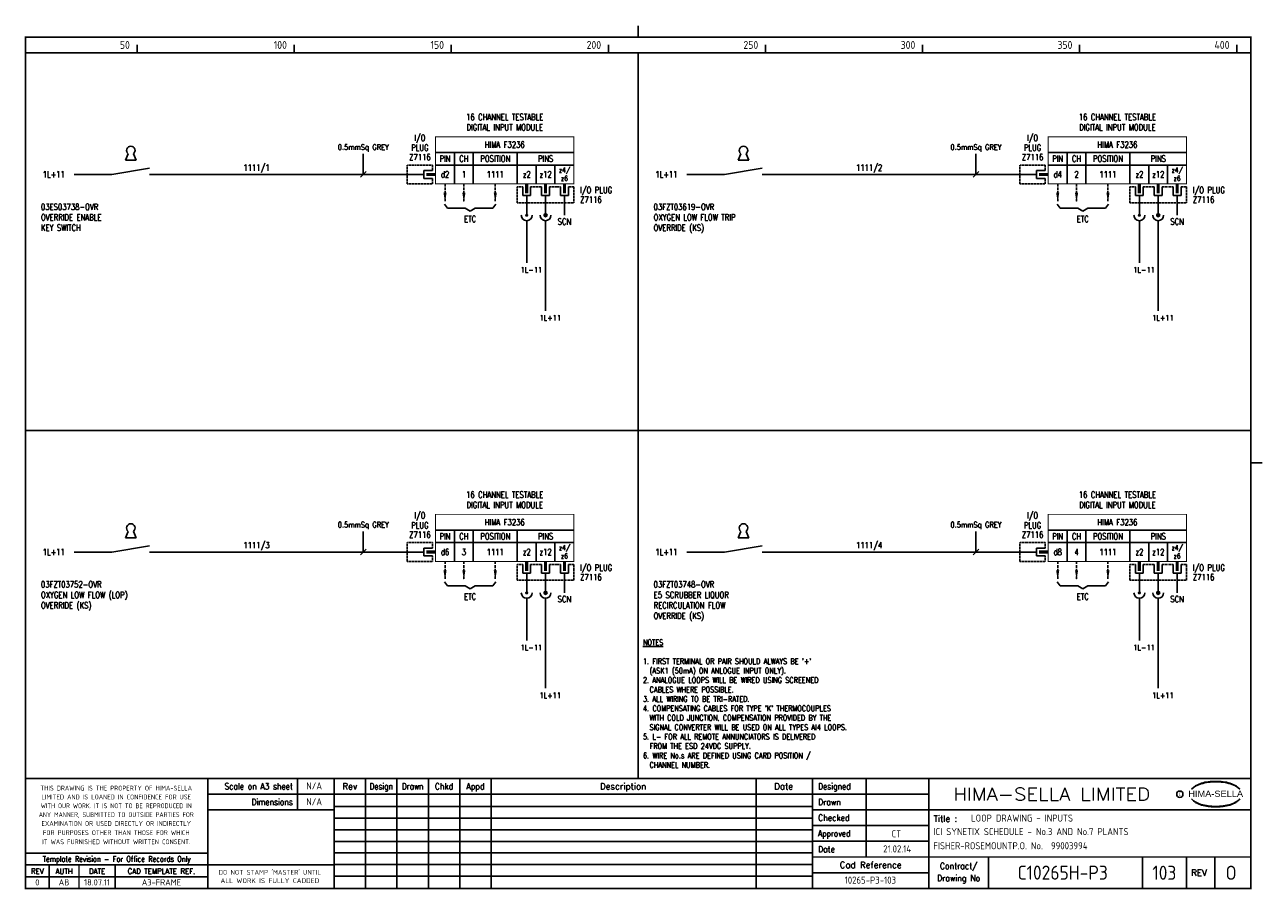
# Model space of a CAD drawing. Extents: x 14 to 408, y 0 to 275.
import ezdxf
from ezdxf.enums import TextEntityAlignment as Align

# ---------------------------------------------------------------- set-up
doc = ezdxf.new("R2010")
doc.units = 0
doc.header["$LTSCALE"] = 0.25
doc.header["$MEASUREMENT"] = 0
doc.linetypes.add('HIDDEN2', pattern=[4.7625, 3.175, -1.5875])
doc.layers.get('0').update_dxf_attribs({"color": 41, "linetype": 'CONTINUOUS'})
for name, color, linetype in [('00-DRG_FRAME', 12, 'CONTINUOUS'), ('01-DRAW', 7, 'CONTINUOUS'), ('051-TEXT', 2, 'CONTINUOUS'), ('117', 7, 'CONTINUOUS'), ('DES', 2, 'CONTINUOUS'), ('DIM', 3, 'CONTINUOUS'), ('LAB', 2, 'CONTINUOUS'), ('RACK', 2, 'CONTINUOUS'), ('SLOT', 2, 'CONTINUOUS'), ('SNA', 2, 'CONTINUOUS'), ('TEXT', 2, 'CONTINUOUS'), ('TPOL', 3, 'CONTINUOUS'), ('XR_FUNCTION', 2, 'CONTINUOUS')]:
    doc.layers.add(name, color=color, linetype=linetype)
doc.styles.add('ARIAL', font='ARIAL.TTF', dxfattribs={"height": 2.5})
doc.styles.add('FUNCTION', font='ROMANS.shx', dxfattribs={"width": 0.8, "height": 2.5})
doc.styles.add('ISO', font='iso.shx')
doc.styles.add('PINS', font='ROMANS.shx', dxfattribs={"width": 0.8, "height": 2.5})
doc.styles.add('RACK', font='ROMANS.shx', dxfattribs={"width": 0.8, "height": 2.5})
doc.styles.add('ROMAND', font='ROMAND')
doc.styles.add('ROMANS', font='romans.shx', dxfattribs={"width": 0.8})
doc.styles.add('SLOT', font='romans.shx', dxfattribs={"width": 0.8, "height": 2})
doc.styles.add('SYMBOL', font='ROMANS.shx', dxfattribs={"width": 0.8, "height": 20})

# ---------------------------------------------------------------- blocks, each defined once
blk = doc.blocks.new('A3-REVA')
at = {"layer": '051-TEXT', "style": 'ISO'}
for tag, p in [('DESIGNED', (292.01, 31.7)), ('A', (117.73, 27.28)), ('DES', (127.73, 27.28)), ('DRN', (137.73, 27.28)), ('CHKD', (147.73, 27.28)), ('APPD', (157.73, 27.28)), ('DATE', (256, 27.28)), ('DRAWN', (291.72, 26.77)), ('CHECKED', (291.72, 21.89)), ('APPD', (291.65, 16.79)), ('DATE', (291.92, 11.96))]:
    blk.add_attdef(tag, text='', height=2.25, dxfattribs=at).set_placement(p, align=Align.CENTER)
blk.add_attdef('DESCRIPTION', (165.03, 27.28), '', height=2.25, dxfattribs=at)
blk = doc.blocks.new('A3-TITLE')
at = {"layer": '051-TEXT', "style": 'ISO'}
blk.add_attdef('TITLE_1', (315.46, 21.78), '', height=2.25, dxfattribs=at)
for tag, p in [('DRGNO', (376.96, 3.24)), ('REV.', (398.2, 3.24))]:
    blk.add_attdef(tag, text='', height=4.5, dxfattribs=at).set_placement(p, align=Align.CENTER)
blk = doc.blocks.new('A3-CONTRACT')
at = {"layer": '051-TEXT', "color": 41, "style": 'ISO'}
for tag, height, p in [('SCALE', 2.25, (106.71, 31.82)), ('DIMS', 2.25, (106.71, 26.8)), ('CAD-REF', 2.25, (283.73, 1.84)), ('CONTRACT', 4.5, (344.94, 3.1))]:
    blk.add_attdef(tag, text='', height=height, dxfattribs=at).set_placement(p, align=Align.CENTER)
for tag, p in [('TITLE_2', (303.86, 17.28)), ('TITLE_3', (303.79, 12.78))]:
    blk.add_attdef(tag, p, '', height=2.25, dxfattribs=at)
blk = doc.blocks.new('KEY')
at = {"layer": '01-DRAW'}
for p, q in [((-0.375, -0.5), (-0.183, -0.038)), ((-0.375, -0.5), (0.375, -0.5)), ((0.375, -0.5), (0.183, -0.038))]:
    blk.add_line(p, q, dxfattribs=at)
blk.add_arc((0, 0.2), 0.3, 307.47703, 232.52297, dxfattribs=at)
blk = doc.blocks.new('F3236-01')
for p, q in [((44, 7), (0, 7)), ((6, 7), (6, -3)), ((12, 7), (12, -3)), ((26, 7), (26, -3)), ((-3.75, 0), (-9, 0)), ((-3.75, 1.25), (-3.75, -1.25)), ((-1, 1.25), (-3.75, 1.25)), ((44, 3), (0, 3)), ((32, 3), (32, -3)), ((38, 3), (38, -3)), ((-3.75, -1.25), (-1, -1.25)), ((27.75, -4), (27.75, -6.75)), ((27.75, -6.75), (30.25, -6.75)), ((29, -6.75), (29, -9)), ((30.25, -6.75), (30.25, -4)), ((33.75, -4), (33.75, -6.75)), ((33.75, -6.75), (36.25, -6.75)), ((35, -6.75), (35, -9)), ((36.25, -6.75), (36.25, -4)), ((39.75, -4), (39.75, -6.75)), ((39.75, -6.75), (42.25, -6.75)), ((41, -6.75), (41, -9)), ((42.25, -6.75), (42.25, -4)), ((41, -13), (41, -9))]:
    blk.add_line(p, q)
at = {"const_width": 0.3}
blk.add_lwpolyline([(44, 12), (0, 12), (0, -3), (44, -3)], close=True, dxfattribs=at)
at = {"color": 3, "linetype": 'HIDDEN2', "ltscale": 0.4}
for points in [[(-1, 1.25), (-1, 3), (-9, 3), (-9, -3), (-1, -3), (-1, -1.25)], [(27.75, -4), (26, -4), (26, -9), (44, -9), (44, -4), (42.25, -4)], [(33.75, -4), (30.25, -4)], [(39.75, -4), (36.25, -4)]]:
    blk.add_lwpolyline(points, dxfattribs=at)
blk.add_lwpolyline([(-3, 0, 1, 1, 0), (0, 0, 0.5, 0.5, 0)], format="xyseb")
at = {"const_width": 1}
for points in [[(29, -6), (29, -3)], [(35, -6), (35, -3)], [(41, -6), (41, -3)]]:
    blk.add_lwpolyline(points, dxfattribs=at)
at = {"layer": 'DES', "style": 'PINS', "width": 0.8, "flags": 1}
blk.add_attdef('DES1', (48, 14), '', height=1.5, dxfattribs=at)
at = {"layer": 'LAB', "style": 'PINS', "width": 0.8, "flags": 1}
blk.add_attdef('LAB1', text='', height=1.5, dxfattribs=at).set_placement((48, 2.5), align=Align.MIDDLE_LEFT)
at = {"layer": 'RACK', "style": 'RACK', "width": 0.8}
blk.add_attdef('SLOT', text='', height=2, dxfattribs=at).set_placement((19, 0), align=Align.MIDDLE)
at = {"layer": 'SLOT', "style": 'SLOT', "width": 0.8}
blk.add_attdef('ADD1', text='', height=2, dxfattribs=at).set_placement((9, 0), align=Align.MIDDLE)
at = {"layer": 'SNA', "style": 'SYMBOL', "width": 0.8, "flags": 1}
blk.add_attdef('SNA', (48, 8), '', height=1.5, dxfattribs=at)
at = {"layer": 'TEXT', "style": 'ROMANS', "width": 0.8}
for s, p in [('DIGITAL INPUT MODULE', (22, 14)), ('16 CHANNEL TESTABLE', (22, 17.25))]:
    blk.add_text(s, height=2, dxfattribs=at).set_placement(p, align=Align.CENTER)
for s, height, p in [('I/O', 2, (-5, 11.5)), ('PLUG', 2, (-5, 8.5)), ('HIMA F3236', 2, (22, 9.5)), ('Z7116', 2, (-5, 5.5)), ('PIN', 2, (3, 5)), ('CH', 2, (9, 5)), ('POSITION', 2, (19, 5)), ('PINS', 2, (35, 5)), ('d2', 2, (3, 0)), ('z2', 2, (29, 0)), ('z12', 2, (35, 0)), ('z4/', 1.6, (41, 1.25)), ('z6', 1.6, (41, -1.25)), ('SCN', 2, (41, -15))]:
    blk.add_text(s, height=height, dxfattribs=at).set_placement(p, align=Align.MIDDLE)
for s, p in [('I/O PLUG', (46, -5)), ('Z7116', (46, -8))]:
    blk.add_text(s, height=2, dxfattribs=at).set_placement(p, align=Align.MIDDLE_LEFT)
at = {"layer": 'TPOL', "style": 'PINS', "width": 0.8, "flags": 1}
blk.add_attdef('CN2', text='', height=1, dxfattribs=at).set_placement((-9, 0), align=Align.MIDDLE_LEFT)
at = {"layer": 'TPOL', "color": 2, "style": 'PINS', "width": 0.8}
blk.add_attdef('CN1', text='', height=2, dxfattribs=at).set_placement((3, 0), align=Align.MIDDLE)
at = {"layer": 'TPOL', "style": 'PINS', "width": 0.8, "flags": 1}
for tag, p in [('CN3', (29, -9)), ('CN4', (35, -9))]:
    blk.add_attdef(tag, text='', height=1, dxfattribs=at).set_placement(p, align=Align.BOTTOM_CENTER)
at = {"layer": 'XR_FUNCTION', "style": 'FUNCTION', "width": 0.8, "flags": 1}
blk.add_attdef('XR_FUNCTION', (48, 10), '', height=1.5, dxfattribs=at)
blk = doc.blocks.new('F3236-02')
for p, q in [((44, 7), (0, 7)), ((6, 7), (6, -3)), ((12, 7), (12, -3)), ((26, 7), (26, -3)), ((-3.75, 0), (-9, 0)), ((-3.75, 1.25), (-3.75, -1.25)), ((-1, 1.25), (-3.75, 1.25)), ((44, 3), (0, 3)), ((32, 3), (32, -3)), ((38, 3), (38, -3)), ((-3.75, -1.25), (-1, -1.25)), ((27.75, -4), (27.75, -6.75)), ((27.75, -6.75), (30.25, -6.75)), ((29, -6.75), (29, -9)), ((30.25, -6.75), (30.25, -4)), ((33.75, -4), (33.75, -6.75)), ((33.75, -6.75), (36.25, -6.75)), ((35, -6.75), (35, -9)), ((36.25, -6.75), (36.25, -4)), ((39.75, -4), (39.75, -6.75)), ((39.75, -6.75), (42.25, -6.75)), ((41, -6.75), (41, -9)), ((42.25, -6.75), (42.25, -4)), ((41, -13), (41, -9))]:
    blk.add_line(p, q)
at = {"const_width": 0.3}
blk.add_lwpolyline([(44, 12), (0, 12), (0, -3), (44, -3)], close=True, dxfattribs=at)
at = {"color": 3, "linetype": 'HIDDEN2', "ltscale": 0.4}
for points in [[(-1, 1.25), (-1, 3), (-9, 3), (-9, -3), (-1, -3), (-1, -1.25)], [(27.75, -4), (26, -4), (26, -9), (44, -9), (44, -4), (42.25, -4)], [(33.75, -4), (30.25, -4)], [(39.75, -4), (36.25, -4)]]:
    blk.add_lwpolyline(points, dxfattribs=at)
blk.add_lwpolyline([(-3, 0, 1, 1, 0), (0, 0, 0.5, 0.5, 0)], format="xyseb")
at = {"const_width": 1}
for points in [[(29, -6), (29, -3)], [(35, -6), (35, -3)], [(41, -6), (41, -3)]]:
    blk.add_lwpolyline(points, dxfattribs=at)
at = {"layer": 'DES', "style": 'PINS', "width": 0.8, "flags": 1}
blk.add_attdef('DES1', (48, 14), '', height=1.5, dxfattribs=at)
at = {"layer": 'LAB', "style": 'PINS', "width": 0.8, "flags": 1}
blk.add_attdef('LAB1', text='', height=1.5, dxfattribs=at).set_placement((48, 2.5), align=Align.MIDDLE_LEFT)
at = {"layer": 'RACK', "style": 'RACK', "width": 0.8}
blk.add_attdef('SLOT', text='', height=2, dxfattribs=at).set_placement((19, 0), align=Align.MIDDLE)
at = {"layer": 'SLOT', "style": 'SLOT', "width": 0.8}
blk.add_attdef('ADD1', text='', height=2, dxfattribs=at).set_placement((9, 0), align=Align.MIDDLE)
at = {"layer": 'SNA', "style": 'SYMBOL', "width": 0.8, "flags": 1}
blk.add_attdef('SNA', (48, 8), '', height=1.5, dxfattribs=at)
at = {"layer": 'TEXT', "style": 'ROMANS', "width": 0.8}
for s, p in [('DIGITAL INPUT MODULE', (22, 14)), ('16 CHANNEL TESTABLE', (22, 17.25))]:
    blk.add_text(s, height=2, dxfattribs=at).set_placement(p, align=Align.CENTER)
for s, height, p in [('I/O', 2, (-5, 11.5)), ('PLUG', 2, (-5, 8.5)), ('HIMA F3236', 2, (22, 9.5)), ('Z7116', 2, (-5, 5.5)), ('PIN', 2, (3, 5)), ('CH', 2, (9, 5)), ('POSITION', 2, (19, 5)), ('PINS', 2, (35, 5)), ('d4', 2, (3, 0)), ('z2', 2, (29, 0)), ('z12', 2, (35, 0)), ('z4/', 1.6, (41, 1.25)), ('z6', 1.6, (41, -1.25)), ('SCN', 2, (41, -15))]:
    blk.add_text(s, height=height, dxfattribs=at).set_placement(p, align=Align.MIDDLE)
for s, p in [('I/O PLUG', (46, -5)), ('Z7116', (46, -8))]:
    blk.add_text(s, height=2, dxfattribs=at).set_placement(p, align=Align.MIDDLE_LEFT)
at = {"layer": 'TPOL', "style": 'PINS', "width": 0.8, "flags": 1}
blk.add_attdef('CN2', text='', height=1, dxfattribs=at).set_placement((-9, 0), align=Align.MIDDLE_LEFT)
at = {"layer": 'TPOL', "color": 2, "style": 'PINS', "width": 0.8}
blk.add_attdef('CN1', text='', height=2, dxfattribs=at).set_placement((3, 0), align=Align.MIDDLE)
at = {"layer": 'TPOL', "style": 'PINS', "width": 0.8, "flags": 1}
for tag, p in [('CN3', (29, -9)), ('CN4', (35, -9))]:
    blk.add_attdef(tag, text='', height=1, dxfattribs=at).set_placement(p, align=Align.BOTTOM_CENTER)
at = {"layer": 'XR_FUNCTION', "style": 'FUNCTION', "width": 0.8, "flags": 1}
blk.add_attdef('XR_FUNCTION', (48, 10), '', height=1.5, dxfattribs=at)
blk = doc.blocks.new('F3236-04')
for p, q in [((44, 7), (0, 7)), ((6, 7), (6, -3)), ((12, 7), (12, -3)), ((26, 7), (26, -3)), ((-3.75, 0), (-9, 0)), ((-3.75, 1.25), (-3.75, -1.25)), ((-1, 1.25), (-3.75, 1.25)), ((44, 3), (0, 3)), ((32, 3), (32, -3)), ((38, 3), (38, -3)), ((-3.75, -1.25), (-1, -1.25)), ((27.75, -4), (27.75, -6.75)), ((27.75, -6.75), (30.25, -6.75)), ((29, -6.75), (29, -9)), ((30.25, -6.75), (30.25, -4)), ((33.75, -4), (33.75, -6.75)), ((33.75, -6.75), (36.25, -6.75)), ((35, -6.75), (35, -9)), ((36.25, -6.75), (36.25, -4)), ((39.75, -4), (39.75, -6.75)), ((39.75, -6.75), (42.25, -6.75)), ((41, -6.75), (41, -9)), ((42.25, -6.75), (42.25, -4)), ((41, -13), (41, -9))]:
    blk.add_line(p, q)
at = {"const_width": 0.3}
blk.add_lwpolyline([(44, 12), (0, 12), (0, -3), (44, -3)], close=True, dxfattribs=at)
at = {"color": 3, "linetype": 'HIDDEN2', "ltscale": 0.4}
for points in [[(-1, 1.25), (-1, 3), (-9, 3), (-9, -3), (-1, -3), (-1, -1.25)], [(27.75, -4), (26, -4), (26, -9), (44, -9), (44, -4), (42.25, -4)], [(33.75, -4), (30.25, -4)], [(39.75, -4), (36.25, -4)]]:
    blk.add_lwpolyline(points, dxfattribs=at)
blk.add_lwpolyline([(-3, 0, 1, 1, 0), (0, 0, 0.5, 0.5, 0)], format="xyseb")
at = {"const_width": 1}
for points in [[(29, -6), (29, -3)], [(35, -6), (35, -3)], [(41, -6), (41, -3)]]:
    blk.add_lwpolyline(points, dxfattribs=at)
at = {"layer": 'DES', "style": 'PINS', "width": 0.8, "flags": 1}
blk.add_attdef('DES1', (48, 14), '', height=1.5, dxfattribs=at)
at = {"layer": 'LAB', "style": 'PINS', "width": 0.8, "flags": 1}
blk.add_attdef('LAB1', text='', height=1.5, dxfattribs=at).set_placement((48, 2.5), align=Align.MIDDLE_LEFT)
at = {"layer": 'RACK', "style": 'RACK', "width": 0.8}
blk.add_attdef('SLOT', text='', height=2, dxfattribs=at).set_placement((19, 0), align=Align.MIDDLE)
at = {"layer": 'SLOT', "style": 'SLOT', "width": 0.8}
blk.add_attdef('ADD1', text='', height=2, dxfattribs=at).set_placement((9, 0), align=Align.MIDDLE)
at = {"layer": 'SNA', "style": 'SYMBOL', "width": 0.8, "flags": 1}
blk.add_attdef('SNA', (48, 8), '', height=1.5, dxfattribs=at)
at = {"layer": 'TEXT', "style": 'ROMANS', "width": 0.8}
for s, p in [('DIGITAL INPUT MODULE', (22, 14)), ('16 CHANNEL TESTABLE', (22, 17.25))]:
    blk.add_text(s, height=2, dxfattribs=at).set_placement(p, align=Align.CENTER)
for s, height, p in [('I/O', 2, (-5, 11.5)), ('PLUG', 2, (-5, 8.5)), ('HIMA F3236', 2, (22, 9.5)), ('Z7116', 2, (-5, 5.5)), ('PIN', 2, (3, 5)), ('CH', 2, (9, 5)), ('POSITION', 2, (19, 5)), ('PINS', 2, (35, 5)), ('d8', 2, (3, 0)), ('z2', 2, (29, 0)), ('z12', 2, (35, 0)), ('z4/', 1.6, (41, 1.25)), ('z6', 1.6, (41, -1.25)), ('SCN', 2, (41, -15))]:
    blk.add_text(s, height=height, dxfattribs=at).set_placement(p, align=Align.MIDDLE)
for s, p in [('I/O PLUG', (46, -5)), ('Z7116', (46, -8))]:
    blk.add_text(s, height=2, dxfattribs=at).set_placement(p, align=Align.MIDDLE_LEFT)
at = {"layer": 'TPOL', "style": 'PINS', "width": 0.8, "flags": 1}
blk.add_attdef('CN2', text='', height=1, dxfattribs=at).set_placement((-9, 0), align=Align.MIDDLE_LEFT)
at = {"layer": 'TPOL', "color": 2, "style": 'PINS', "width": 0.8}
blk.add_attdef('CN1', text='', height=2, dxfattribs=at).set_placement((3, 0), align=Align.MIDDLE)
at = {"layer": 'TPOL', "style": 'PINS', "width": 0.8, "flags": 1}
for tag, p in [('CN3', (29, -9)), ('CN4', (35, -9))]:
    blk.add_attdef(tag, text='', height=1, dxfattribs=at).set_placement(p, align=Align.BOTTOM_CENTER)
at = {"layer": 'XR_FUNCTION', "style": 'FUNCTION', "width": 0.8, "flags": 1}
blk.add_attdef('XR_FUNCTION', (48, 10), '', height=1.5, dxfattribs=at)
blk = doc.blocks.new('F3236-03')
for p, q in [((44, 7), (0, 7)), ((6, 7), (6, -3)), ((12, 7), (12, -3)), ((26, 7), (26, -3)), ((-3.75, 0), (-9, 0)), ((-3.75, 1.25), (-3.75, -1.25)), ((-1, 1.25), (-3.75, 1.25)), ((44, 3), (0, 3)), ((32, 3), (32, -3)), ((38, 3), (38, -3)), ((-3.75, -1.25), (-1, -1.25)), ((27.75, -4), (27.75, -6.75)), ((27.75, -6.75), (30.25, -6.75)), ((29, -6.75), (29, -9)), ((30.25, -6.75), (30.25, -4)), ((33.75, -4), (33.75, -6.75)), ((33.75, -6.75), (36.25, -6.75)), ((35, -6.75), (35, -9)), ((36.25, -6.75), (36.25, -4)), ((39.75, -4), (39.75, -6.75)), ((39.75, -6.75), (42.25, -6.75)), ((41, -6.75), (41, -9)), ((42.25, -6.75), (42.25, -4)), ((41, -13), (41, -9))]:
    blk.add_line(p, q)
at = {"const_width": 0.3}
blk.add_lwpolyline([(44, 12), (0, 12), (0, -3), (44, -3)], close=True, dxfattribs=at)
at = {"color": 3, "linetype": 'HIDDEN2', "ltscale": 0.4}
for points in [[(-1, 1.25), (-1, 3), (-9, 3), (-9, -3), (-1, -3), (-1, -1.25)], [(27.75, -4), (26, -4), (26, -9), (44, -9), (44, -4), (42.25, -4)], [(33.75, -4), (30.25, -4)], [(39.75, -4), (36.25, -4)]]:
    blk.add_lwpolyline(points, dxfattribs=at)
blk.add_lwpolyline([(-3, 0, 1, 1, 0), (0, 0, 0.5, 0.5, 0)], format="xyseb")
at = {"const_width": 1}
for points in [[(29, -6), (29, -3)], [(35, -6), (35, -3)], [(41, -6), (41, -3)]]:
    blk.add_lwpolyline(points, dxfattribs=at)
at = {"layer": 'DES', "style": 'PINS', "width": 0.8, "flags": 1}
blk.add_attdef('DES1', (48, 14), '', height=1.5, dxfattribs=at)
at = {"layer": 'LAB', "style": 'PINS', "width": 0.8, "flags": 1}
blk.add_attdef('LAB1', text='', height=1.5, dxfattribs=at).set_placement((48, 2.5), align=Align.MIDDLE_LEFT)
at = {"layer": 'RACK', "style": 'RACK', "width": 0.8}
blk.add_attdef('SLOT', text='', height=2, dxfattribs=at).set_placement((19, 0), align=Align.MIDDLE)
at = {"layer": 'SLOT', "style": 'SLOT', "width": 0.8}
blk.add_attdef('ADD1', text='', height=2, dxfattribs=at).set_placement((9, 0), align=Align.MIDDLE)
at = {"layer": 'SNA', "style": 'SYMBOL', "width": 0.8, "flags": 1}
blk.add_attdef('SNA', (48, 8), '', height=1.5, dxfattribs=at)
at = {"layer": 'TEXT', "style": 'ROMANS', "width": 0.8}
for s, p in [('DIGITAL INPUT MODULE', (22, 14)), ('16 CHANNEL TESTABLE', (22, 17.25))]:
    blk.add_text(s, height=2, dxfattribs=at).set_placement(p, align=Align.CENTER)
for s, height, p in [('I/O', 2, (-5, 11.5)), ('PLUG', 2, (-5, 8.5)), ('HIMA F3236', 2, (22, 9.5)), ('Z7116', 2, (-5, 5.5)), ('PIN', 2, (3, 5)), ('CH', 2, (9, 5)), ('POSITION', 2, (19, 5)), ('PINS', 2, (35, 5)), ('d6', 2, (3, 0)), ('z2', 2, (29, 0)), ('z12', 2, (35, 0)), ('z4/', 1.6, (41, 1.25)), ('z6', 1.6, (41, -1.25)), ('SCN', 2, (41, -15))]:
    blk.add_text(s, height=height, dxfattribs=at).set_placement(p, align=Align.MIDDLE)
for s, p in [('I/O PLUG', (46, -5)), ('Z7116', (46, -8))]:
    blk.add_text(s, height=2, dxfattribs=at).set_placement(p, align=Align.MIDDLE_LEFT)
at = {"layer": 'TPOL', "style": 'PINS', "width": 0.8, "flags": 1}
blk.add_attdef('CN2', text='', height=1, dxfattribs=at).set_placement((-9, 0), align=Align.MIDDLE_LEFT)
at = {"layer": 'TPOL', "color": 2, "style": 'PINS', "width": 0.8}
blk.add_attdef('CN1', text='', height=2, dxfattribs=at).set_placement((3, 0), align=Align.MIDDLE)
at = {"layer": 'TPOL', "style": 'PINS', "width": 0.8, "flags": 1}
for tag, p in [('CN3', (29, -9)), ('CN4', (35, -9))]:
    blk.add_attdef(tag, text='', height=1, dxfattribs=at).set_placement(p, align=Align.BOTTOM_CENTER)
at = {"layer": 'XR_FUNCTION', "style": 'FUNCTION', "width": 0.8, "flags": 1}
blk.add_attdef('XR_FUNCTION', (48, 10), '', height=1.5, dxfattribs=at)

msp = doc.modelspace()

# ---------------------------------------------------------------- linework, layer by layer
at = {"layer": '00-DRG_FRAME'}
for p, q in [((50, 266.5), (50, 269)), ((100, 266.5), (100, 269)), ((150, 266.5), (150, 269)), ((200, 266.5), (200, 269)), ((250, 266.5), (250, 269)), ((300, 266.5), (300, 269)), ((350, 266.5), (350, 269)), ((400, 266.5), (400, 269)), ((101.01, 35.5), (101.01, 25.5)), ((122.7, 35.5), (122.7, 0.5)), ((132.7, 0.5), (132.7, 35.5)), ((142.7, 0.5), (142.7, 35.5)), ((152.7, 35.5), (152.7, 0.5)), ((162.7, 35.5), (162.7, 0.5)), ((247, 35.5), (247, 0.5)), ((282, 35.5), (282, 10.5)), ((265, 30.5), (302, 30.5)), ((265, 26.59), (112.7, 26.59)), ((302, 25.5), (265, 25.5)), ((265, 22.89), (112.7, 22.89)), ((265, 20.5), (302, 20.5)), ((265, 19.19), (112.7, 19.19)), ((265, 15.49), (112.7, 15.49)), ((302, 15.5), (265, 15.5)), ((265, 11.79), (112.7, 11.79)), ((265, 8.09), (112.7, 8.09)), ((321, 10.5), (321, 0.5)), ((370, 10.5), (370, 0.5)), ((384, 0.5), (384, 10.5)), ((393, 10.5), (393, 0.5)), ((72.5, 4.25), (14.5, 4.25)), ((265, 4.39), (112.7, 4.39)), ((302, 5.5), (265, 5.5))]:
    msp.add_line(p, q, dxfattribs=at)
at = {"layer": '00-DRG_FRAME', "const_width": 0.5}
for points in [[(209.5, 271.5), (209.5, 275.18)], [(209.5, 271.5), (209.5, 275.18)], [(14.5, 266.5), (404.5, 266.5)], [(209.5, 35.5), (209.5, 266.5)], [(14.5, 146.31), (404.5, 146.31)], [(404.5, 136), (408.18, 136)], [(404.5, 35.5), (14.5, 35.5)], [(72.5, 0.5), (72.5, 35.5)], [(112.7, 0.5), (112.7, 35.5)], [(265, 35.5), (265, 0.5)], [(302, 0.5), (302, 35.5)], [(265, 30.5), (72.5, 30.5)], [(112.7, 25.5), (72.5, 25.5)], [(404.5, 25.5), (302, 25.5)], [(14.5, 11.75), (72.5, 11.75)], [(14.5, 8), (72.5, 8)], [(22, 0.5), (22, 8)], [(31.5, 0.5), (31.5, 8)], [(43, 0.5), (43, 8)], [(112.7, 8), (72.5, 8)], [(265, 10.5), (404.5, 10.5)]]:
    msp.add_lwpolyline(points, dxfattribs=at)
msp.add_lwpolyline([(14.5, 0.5), (404.5, 0.5), (404.5, 271.5), (14.5, 271.5)], close=True, dxfattribs=at)
at = {"layer": '00-DRG_FRAME', "color": 3}
msp.add_circle((381.88, 30.5), 1, dxfattribs=at)
for centre, radius, start, end in [((390.6, 26.83), 7.24, 106.0532, 133.5024), ((390.88, 27.01), 7.3, 130.419, 136.057), ((390.11, 28.1), 5.98, 122.244, 131.6154), ((389.75, 28.78), 5.21, 111.8206, 122.8668), ((391.78, 24.7), 9.76, 107.5931, 113.9452), ((393.1, 18.5), 15.94, 89.2698, 106.3911), ((392.1, 23.52), 10.99, 96.0146, 107.3203), ((393.29, 16.31), 18.28, 92.8917, 97.3734), ((393.24, 18.86), 15.73, 89.7805, 93.1738), ((393.36, 18.86), 15.73, 86.8262, 90.2195), ((393.51, 18.5), 15.94, 73.6089, 90.7302), ((393.31, 16.31), 18.28, 82.6266, 87.1083), ((394.51, 23.52), 10.99, 72.6797, 83.9854), ((394.83, 24.7), 9.76, 66.0548, 72.4069), ((396, 26.83), 7.24, 46.4976, 73.9468), ((396.85, 28.78), 5.21, 57.1332, 68.1794), ((396.49, 28.1), 5.98, 48.3846, 57.756), ((395.73, 27.01), 7.3, 43.943, 49.581), ((390.88, 34.04), 7.3, 223.943, 229.581), ((390.6, 34.23), 7.24, 226.4976, 253.9468), ((390.11, 32.96), 5.98, 228.3846, 237.756), ((389.75, 32.28), 5.21, 237.1332, 248.1794), ((396, 34.23), 7.24, 286.0532, 313.5024), ((396.85, 32.28), 5.21, 291.8206, 302.8668), ((396.49, 32.96), 5.98, 302.244, 311.6154), ((395.73, 34.04), 7.3, 310.419, 316.057), ((391.78, 36.36), 9.76, 246.0548, 252.4069), ((393.1, 42.56), 15.94, 253.6089, 270.7302), ((392.1, 37.54), 10.99, 252.6797, 263.9854), ((393.29, 44.75), 18.28, 262.6266, 267.1083), ((393.24, 42.19), 15.73, 266.8262, 270.2195), ((393.51, 42.56), 15.94, 269.2698, 286.3911), ((393.36, 42.19), 15.73, 269.7805, 273.1738), ((393.31, 44.75), 18.28, 272.8917, 277.3734), ((394.51, 37.54), 10.99, 276.0146, 287.3203), ((394.83, 36.36), 9.76, 287.5931, 293.9452)]:
    msp.add_arc(centre, radius, start, end, dxfattribs=at)
at = {"layer": '01-DRAW'}
for p, q in [((136.01, 227.79), (54, 227.79)), ((331.01, 227.79), (249, 227.79)), ((147.81, 218.34), (148.78, 217.04)), ((148.78, 217.04), (154.39, 217.04)), ((154.39, 217.04), (156.01, 216.07)), ((157.63, 217.04), (156.01, 216.07)), ((157.63, 217.04), (163.24, 217.04)), ((164.21, 218.34), (163.24, 217.04)), ((174, 218.79), (174, 214.79)), ((180, 218.79), (180, 214.79)), ((180, 218.79), (180, 214.79)), ((342.81, 218.34), (343.78, 217.04)), ((343.78, 217.04), (349.39, 217.04)), ((349.39, 217.04), (351.01, 216.07)), ((352.63, 217.04), (351.01, 216.07)), ((352.63, 217.04), (358.24, 217.04)), ((359.21, 218.34), (358.24, 217.04)), ((369, 218.79), (369, 214.79)), ((375, 218.79), (375, 214.79)), ((375, 218.79), (375, 214.79)), ((174, 213.06), (174, 199.66)), ((180, 213.06), (180, 184.4)), ((180, 213.06), (180, 184.4)), ((369, 213.06), (369, 199.66)), ((375, 213.06), (375, 184.4)), ((375, 213.06), (375, 184.4)), ((136.01, 107.59), (54, 107.59)), ((331.01, 107.59), (249, 107.59)), ((174, 98.59), (174, 94.59)), ((180, 98.59), (180, 94.59)), ((180, 98.59), (180, 94.59)), ((369, 98.59), (369, 94.59)), ((375, 98.59), (375, 94.59)), ((375, 98.59), (375, 94.59)), ((147.81, 98.15), (148.78, 96.85)), ((148.78, 96.85), (154.39, 96.85)), ((154.39, 96.85), (156.01, 95.88)), ((157.63, 96.85), (156.01, 95.88)), ((157.63, 96.85), (163.24, 96.85)), ((164.21, 98.15), (163.24, 96.85)), ((342.81, 98.15), (343.78, 96.85)), ((343.78, 96.85), (349.39, 96.85)), ((349.39, 96.85), (351.01, 95.88)), ((352.63, 96.85), (351.01, 95.88)), ((352.63, 96.85), (358.24, 96.85)), ((359.21, 98.15), (358.24, 96.85)), ((174, 92.87), (174, 79.47)), ((180, 92.87), (180, 64.21)), ((180, 92.87), (180, 64.21)), ((369, 92.87), (369, 79.47)), ((375, 92.87), (375, 64.21)), ((375, 92.87), (375, 64.21))]:
    msp.add_line(p, q, dxfattribs=at)
at = {"layer": '01-DRAW', "linetype": 'HIDDEN2'}
for p, q in [((148.01, 224.79), (148.01, 218.95)), ((154.01, 224.79), (154.01, 218.95)), ((164.01, 224.79), (164.01, 218.95)), ((343.01, 224.79), (343.01, 218.95)), ((349.01, 224.79), (349.01, 218.95)), ((359.01, 224.79), (359.01, 218.95)), ((148.01, 104.59), (148.01, 98.76)), ((154.01, 104.59), (154.01, 98.76)), ((164.01, 104.59), (164.01, 98.76)), ((343.01, 104.59), (343.01, 98.76)), ((349.01, 104.59), (349.01, 98.76)), ((359.01, 104.59), (359.01, 98.76))]:
    msp.add_line(p, q, dxfattribs=at)
at = {"layer": '01-DRAW', "const_width": 0.5}
for points in [[(173.75, 214.79, 1), (174.25, 214.79, 1)], [(179.75, 214.79, 1), (180.25, 214.79, 1)], [(368.75, 214.79, 1), (369.25, 214.79, 1)], [(374.75, 214.79, 1), (375.25, 214.79, 1)], [(173.75, 94.59, 1), (174.25, 94.59, 1)], [(179.75, 94.59, 1), (180.25, 94.59, 1)], [(368.75, 94.59, 1), (369.25, 94.59, 1)], [(374.75, 94.59, 1), (375.25, 94.59, 1)]]:
    msp.add_lwpolyline(points, format="xyb", close=True, dxfattribs=at)
at = {"layer": '01-DRAW'}
for centre, radius in [((180, 214.79), 0.475), ((180, 214.79), 0.389), ((180, 214.79), 0.302), ((180, 214.79), 0.216), ((180, 214.79), 0.13), ((180, 214.79), 0.0432), ((375, 214.79), 0.475), ((375, 214.79), 0.389), ((375, 214.79), 0.302), ((375, 214.79), 0.216), ((375, 214.79), 0.13), ((375, 214.79), 0.0432), ((180, 94.59), 0.475), ((180, 94.59), 0.389), ((180, 94.59), 0.302), ((180, 94.59), 0.216), ((180, 94.59), 0.13), ((180, 94.59), 0.0432), ((375, 94.59), 0.475), ((375, 94.59), 0.389), ((375, 94.59), 0.302), ((375, 94.59), 0.216), ((375, 94.59), 0.13), ((375, 94.59), 0.0432)]:
    msp.add_circle(centre, radius, dxfattribs=at)
for centre in [(174, 214.79), (180, 214.79), (180, 214.79), (369, 214.79), (375, 214.79), (375, 214.79), (174, 94.59), (180, 94.59), (180, 94.59), (369, 94.59), (375, 94.59), (375, 94.59)]:
    msp.add_arc(centre, 1.73, 180, 0, dxfattribs=at)
for points in [[(148.52, 221.98), (147.51, 221.98), (148.01, 218.95)], [(154.52, 221.98), (153.51, 221.98), (154.01, 218.95)], [(164.52, 221.98), (163.51, 221.98), (164.01, 218.95)], [(343.52, 221.98), (342.51, 221.98), (343.01, 218.95)], [(349.52, 221.98), (348.51, 221.98), (349.01, 218.95)], [(359.52, 221.98), (358.51, 221.98), (359.01, 218.95)], [(148.52, 101.79), (147.51, 101.79), (148.01, 98.76)], [(154.52, 101.79), (153.51, 101.79), (154.01, 98.76)], [(164.52, 101.79), (163.51, 101.79), (164.01, 98.76)], [(343.52, 101.79), (342.51, 101.79), (343.01, 98.76)], [(349.52, 101.79), (348.51, 101.79), (349.01, 98.76)], [(359.52, 101.79), (358.51, 101.79), (359.01, 98.76)]]:
    msp.add_solid(points, dxfattribs=at)
at = {"layer": '117'}
for p, q in [((42, 227.79), (54, 229.79)), ((237, 227.79), (249, 229.79)), ((42, 227.79), (30, 227.79)), ((237, 227.79), (225, 227.79)), ((42, 107.59), (30, 107.59)), ((42, 107.59), (54, 109.59)), ((237, 107.59), (225, 107.59)), ((237, 107.59), (249, 109.59))]:
    msp.add_line(p, q, dxfattribs=at)
at = {"layer": 'DIM'}
for p, q in [((122, 227.79), (122, 234.33)), ((317, 227.79), (317, 234.33)), ((121.1, 226.89), (122.9, 228.69)), ((316.1, 226.89), (317.9, 228.69)), ((122, 107.59), (122, 114.14)), ((317, 107.59), (317, 114.14)), ((121.1, 106.69), (122.9, 108.49)), ((316.1, 106.69), (317.9, 108.49))]:
    msp.add_line(p, q, dxfattribs=at)

# ---------------------------------------------------------------- block references
at = {"layer": '00-DRG_FRAME'}
for name, p, values in [('A3-CONTRACT', (-0.35, 0.19), {'TITLE_2': 'ICI SYNETIX SCHEDULE - No.3 AND No.7 PLANTS', 'TITLE_3': 'FISHER-ROSEMOUNTP.O. No.  99003994', 'CAD-REF': '10265-P3-103', 'CONTRACT': 'C10265H-P3', 'SCALE': 'N/A', 'DIMS': 'N/A'}), ('A3-TITLE', (0, 0), {'TITLE_1': 'LOOP DRAWING - INPUTS', 'DRGNO': '103', 'REV.': 'O'})]:
    msp.add_blockref(name, p, dxfattribs=at).add_auto_attribs(values)
ref = msp.add_blockref('A3-REVA', (0, 0), dxfattribs=at)
ref.add_attrib('APPD', 'CT', dxfattribs={"layer": '051-TEXT', "height": 2.25, "style": 'ISO'}).set_placement((291.65, 16.79), align=Align.CENTER)
ref.add_attrib('DATE', '21.02.14', dxfattribs={"layer": '051-TEXT', "height": 2.25, "style": 'ISO'}).set_placement((291.92, 11.96), align=Align.CENTER)
at = {"layer": '01-DRAW'}
for name, p, values in [('F3236-02', (340.01, 227.79), {'CN1': 'd4', 'SLOT': '1111', 'ADD1': '2'}), ('F3236-03', (145.01, 107.59), {'CN1': 'd6', 'SLOT': '1111', 'ADD1': '3'}), ('F3236-04', (340.01, 107.59), {'CN1': 'd8', 'SLOT': '1111', 'ADD1': '4'})]:
    msp.add_blockref(name, p, dxfattribs=at).add_auto_attribs(values)
at = {"layer": '117'}
msp.add_blockref('F3236-01', (145.01, 227.79), dxfattribs=at).add_auto_attribs({'CN1': 'd2', 'SLOT': '1111', 'ADD1': '1'})
at = {"layer": '117', "xscale": 4.5, "yscale": 4.5, "zscale": 4.5}
for p in [(48, 234.54), (243, 234.54), (48, 114.34), (243, 114.34)]:
    msp.add_blockref('KEY', p, dxfattribs=at)

# ---------------------------------------------------------------- texts
at = {"layer": '00-DRG_FRAME', "style": 'ISO'}
for s, p in [('50', (47.69, 267.75)), ('100', (97.69, 267.75)), ('150', (147.69, 267.75)), ('200', (197.69, 267.75)), ('250', (247.69, 267.75)), ('300', (297.69, 267.75)), ('350', (347.69, 267.75)), ('400', (397.69, 267.75))]:
    msp.add_text(s, height=2.5, dxfattribs=at).set_placement(p, align=Align.RIGHT)
at = {"layer": '00-DRG_FRAME', "color": 3, "style": 'ISO'}
for s, width, p in [('THIS DRAWING IS THE PROPERTY OF HIMA-SELLA', 0.9, (43.36, 32.44)), ("DO NOT STAMP 'MASTER' UNTIL", 0.95, (92.25, 5.79))]:
    msp.add_text(s, height=1.53, dxfattribs=dict(at, width=width)).set_placement(p, align=Align.MIDDLE)
at = {"layer": '00-DRG_FRAME', "color": 4, "style": 'ROMAND', "width": 0.87}
for s, p in [('Scale on A3 sheet', (99.54, 32)), ('Dimensions', (99.54, 27.01))]:
    msp.add_text(s, height=2, dxfattribs=at).set_placement(p, align=Align.RIGHT)
at = {"layer": '00-DRG_FRAME', "color": 4, "style": 'ROMAND'}
for s, p in [('Rev', (117.7, 32)), ('Description', (204.69, 32)), ('Date', (255.79, 32))]:
    msp.add_text(s, height=2, dxfattribs=at).set_placement(p, align=Align.CENTER)
for s, width, p in [('Design', 0.85, (127.7, 32)), ('Drawn', 0.85, (137.7, 32)), ('Chkd', 0.9, (147.7, 32)), ('Appd', 0.9, (157.7, 32))]:
    msp.add_text(s, height=2, dxfattribs=dict(at, width=width)).set_placement(p, align=Align.CENTER)
for s, width, p in [('Designed', 0.87, (266.75, 32)), ('Drawn', 0.9, (266.75, 27)), ('Checked', 0.9, (266.75, 22)), ('Approved', 0.85, (266.75, 17)), ('Date', 0.9, (266.75, 12))]:
    msp.add_text(s, height=2, dxfattribs=dict(at, width=width)).set_placement(p)
at = {"layer": '00-DRG_FRAME', "style": 'ROMAND', "width": 1.15}
msp.add_text('HIMA-SELLA LIMITED', height=4, dxfattribs=at).set_placement((341.1, 30.5), align=Align.MIDDLE)
at = {"layer": '00-DRG_FRAME', "style": 'ARIAL', "width": 1.05}
msp.add_text('HIMA-SELLA', height=2, dxfattribs=at).set_placement((393.3, 29.63), align=Align.CENTER)
at = {"layer": '00-DRG_FRAME', "color": 3, "style": 'ISO'}
for s, width, p in [('LIMITED AND IS LOANED IN CONFIDENCE FOR USE', 0.9, (43.36, 29.62)), ('WITH OUR WORK. IT IS NOT TO BE REPRODUCED IN', 0.87, (43.36, 26.81)), ('ANY MANNER, SUBMITTED TO OUTSIDE PARTIES FOR', 0.87, (43.36, 23.99)), ('EXAMINATION OR USED DIRECTLY OR INDIRECTLY', 0.9, (43.36, 21.18)), ('IT WAS FURNISHED WITHOUT WRITTEN CONSENT.', 0.9, (43.36, 15.35)), ('FOR PURPOSES OTHER THAN THOSE FOR WHICH', 0.9, (43.36, 18.27))]:
    msp.add_text(s, height=1.53, dxfattribs=dict(at, width=width)).set_placement(p, align=Align.MIDDLE_CENTER)
at = {"layer": '00-DRG_FRAME', "color": 3, "style": 'ISO', "width": 0.9}
msp.add_text('C', height=1, dxfattribs=at).set_placement((381.84, 30), align=Align.CENTER)
at = {"layer": '00-DRG_FRAME', "color": 4, "style": 'ROMAND'}
msp.add_text('Title :', height=2, dxfattribs=at).set_placement((303.5, 21.75))
for s, height, width, p in [('Template Revision - For Office Records Only', 1.8, 0.85, (43.5, 9.62)), ('Contract/', 2, 0.9, (311.5, 7.5)), ('REV', 1.8, 0.9, (18.25, 6)), ('AUTH', 1.8, 0.9, (26.75, 6)), ('DATE', 1.8, 0.9, (37.25, 6)), ('CAD TEMPLATE REF.', 1.8, 0.9, (57.75, 6)), ('Drawing No', 2, 0.9, (311.5, 3.5))]:
    msp.add_text(s, height=height, dxfattribs=dict(at, width=width)).set_placement(p, align=Align.MIDDLE)
for s, p in [('Cad Reference', (283.5, 8)), ('REV', (388, 5.5))]:
    msp.add_text(s, height=2, dxfattribs=at).set_placement(p, align=Align.MIDDLE)
at = {"layer": '00-DRG_FRAME', "color": 41, "style": 'ISO'}
for s, p in [('0', (18.25, 1.45)), ('AB', (26.75, 1.45)), ('18.07.11', (37.25, 1.45)), ('A3-FRAME', (57.75, 1.45))]:
    msp.add_text(s, height=2, dxfattribs=at).set_placement(p, align=Align.CENTER)
at = {"layer": '00-DRG_FRAME', "color": 3, "style": 'ISO'}
msp.add_text('ALL WORK IS FULLY CADDED', height=1.53, dxfattribs=at).set_placement((92.25, 2.98), align=Align.MIDDLE_CENTER)
at = {"layer": '01-DRAW', "color": 2, "style": 'ROMANS', "width": 0.8}
for p in [(156.01, 212.62), (351.01, 212.62), (156.01, 92.42), (351.01, 92.42)]:
    msp.add_text('ETC', height=2, dxfattribs=at).set_placement(p, align=Align.CENTER)
at = {"layer": '01-DRAW', "style": 'ROMANS', "width": 0.8}
for s, p in [('1L-11', (172.06, 196.54)), ('1L-11', (367.06, 196.54)), ('1L+11', (178.06, 181.29)), ('1L+11', (373.06, 181.29)), ('1L-11', (172.06, 76.35)), ('1L-11', (367.06, 76.35)), ('1L+11', (178.06, 61.09)), ('1L+11', (373.06, 61.09))]:
    msp.add_text(s, height=1.75, dxfattribs=at).set_placement(p)
at = {"layer": '01-DRAW', "insert": (211.02, 79.72), "char_height": 1.8, "width": 80.9791, "attachment_point": 1, "style": 'ROMANS'}
msp.add_mtext("{\\LNOTES\\P\\P}1. FIRST TERMINAL OR PAIR SHOULD ALWAYS BE '+'\\P  (ASK1 (50mA) ON ANLOGUE INPUT ONLY).\\P2. ANALOGUE LOOPS WILL BE WIRED USING SCREENED\\P  CABLES WHERE POSSIBLE.\\P3. ALL WIRING TO BE TRI-RATED.\\P4. COMPENSATING CABLES FOR TYPE 'K' THERMOCOUPLES \\P  WITH COLD JUNCTION. COMPENSATION PROVIDED BY THE\\P  SIGNAL CONVERTER WILL BE USED ON ALL TYPES AI4 LOOPS.\\P5. L- FOR ALL REMOTE ANNUNCIATORS IS DELIVERED \\P  FROM THE ESD 24VDC SUPPLY.\\P6. WIRE No.s ARE DEFINED USING CARD POSITION /\\P  CHANNEL NUMBER.          ", dxfattribs=at)
at = {"layer": '051-TEXT', "style": 'ROMANS', "width": 0.8}
for p in [(27, 227.79), (222, 227.79), (27, 107.59), (222, 107.59)]:
    msp.add_text('1L+11', height=2, dxfattribs=at).set_placement(p, align=Align.MIDDLE_RIGHT)
for s, p in [('1111/1', (88, 228.98)), ('1111/2', (283, 228.98)), ('1111/3', (88, 108.78)), ('1111/4', (283, 108.78))]:
    msp.add_text(s, height=2, dxfattribs=at).set_placement(p, align=Align.CENTER)
at = {"layer": 'DIM', "style": 'ROMANS', "width": 0.8}
for p in [(122, 235.59), (317, 235.59), (122, 115.4), (317, 115.4)]:
    msp.add_text('0.5mmSq GREY', height=1.75, dxfattribs=at).set_placement(p, align=Align.CENTER)
at = {"layer": 'TEXT', "char_height": 2, "width": 47.7416, "attachment_point": 1, "style": 'ROMANS'}
for s, insert in [('03ES03738-OVR\\POVERRIDE ENABLE\\PKEY SWITCH', (19.4, 218.47)), ('03FZT03619-OVR\\POXYGEN LOW FLOW TRIP\\POVERRIDE (KS)', (214.4, 218.47)), ('03FZT03752-OVR\\POXYGEN LOW FLOW (LOP)\\POVERRIDE (KS)', (19.4, 98.28)), ('03FZT03748-OVR\\PE5 SCRUBBER LIQUOR\\PRECIRCULATION FLOW\\POVERRIDE (KS)', (214.4, 98.28))]:
    msp.add_mtext(s, dxfattribs=dict(at, insert=insert))

doc.saveas('drawing.dxf')
